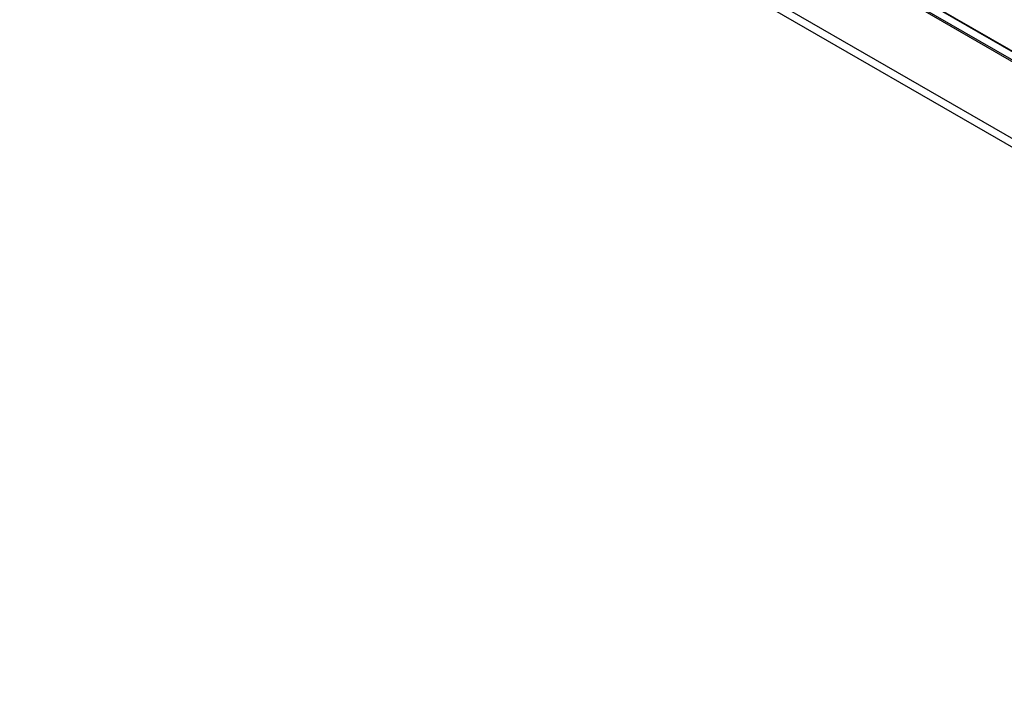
# Model space of a CAD drawing. Header units: millimetres. Extents: x 0 to 844, y -2 to 552.
# Tile 91 of 151: x 641 to 666, y 366 to 383. Entities that reach past the tile are written whole.
import ezdxf

# ---------------------------------------------------------------- set-up
doc = ezdxf.new("R2010")
doc.units = ezdxf.units.MM

msp = doc.modelspace()

# ---------------------------------------------------------------- linework, layer by layer
at = {"color": 7, "linetype": 'Continuous', "lineweight": 25}
for p, q in [((587.644, 424.555), (743.8, 334.409)), ((587.644, 424.555), (746.651, 332.762)), ((587.83, 424.663), (743.351, 334.883)), ((731.873, 343.659), (610.206, 413.896))]:
    msp.add_line(p, q, dxfattribs=at)
at = {"color": 8, "linetype": 'Continuous', "lineweight": 25}
for p, q in [((595.22, 422.294), (731.875, 343.405)), ((595.229, 422.33), (731.873, 343.447)), ((610.199, 413.892), (731.873, 343.651))]:
    msp.add_line(p, q, dxfattribs=at)

doc.saveas('drawing.dxf')
